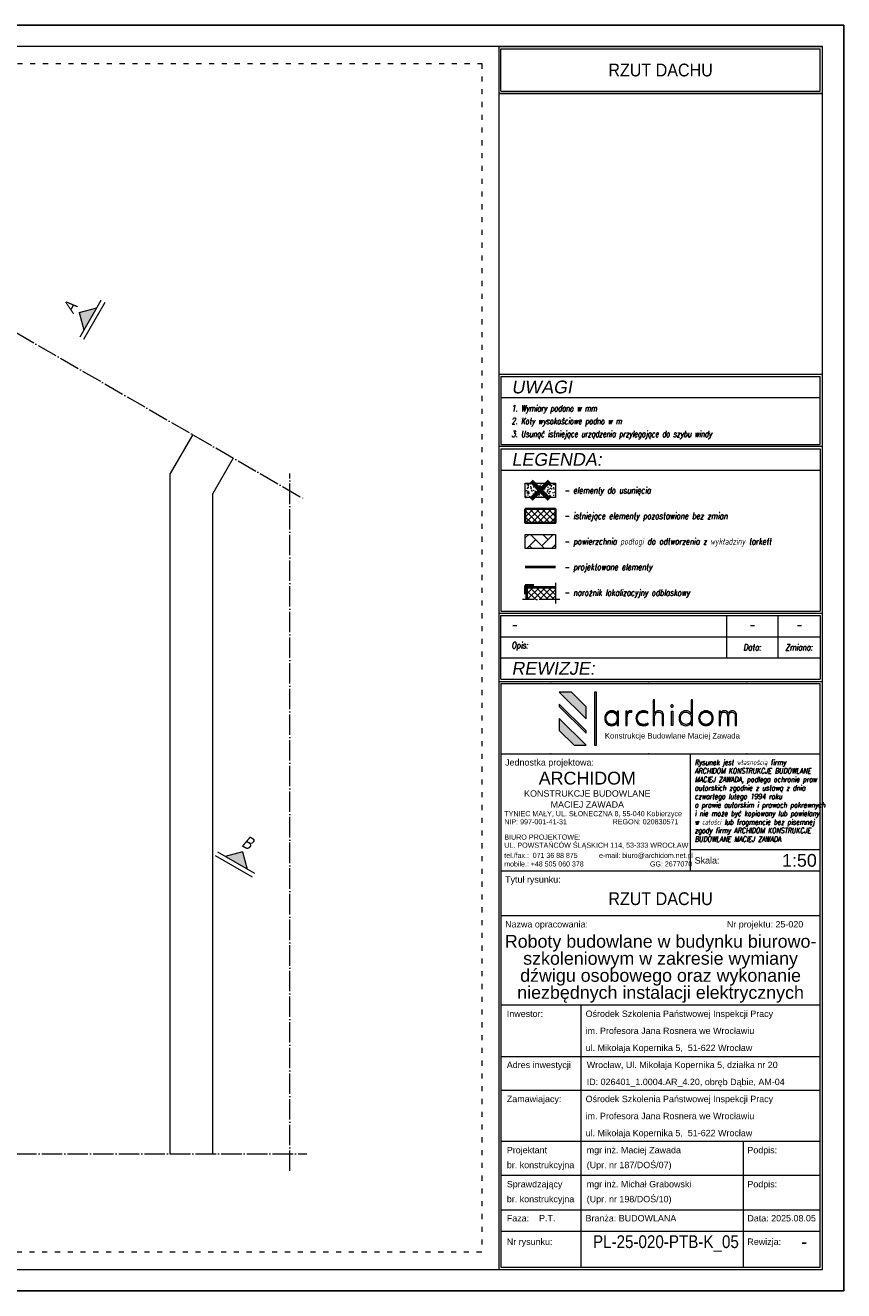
# Model space of a CAD drawing. Header units: millimetres. Extents: x 558 to 24471, y -5755 to 1551.
# Tile 2 of 2: x 23510 to 24471, y 66 to 1551. Entities that reach past the tile are written whole.
import ezdxf
from ezdxf.enums import TextEntityAlignment as Align

# ---------------------------------------------------------------- set-up
doc = ezdxf.new("R2010")
doc.units = ezdxf.units.MM
doc.linetypes.add('ACAD_ISO03W100', pattern=[30, 12, -18])
doc.linetypes.add('ACAD_ISO04W100', pattern=[30, 24, -3, 0, -3])
for name, color, linetype, lineweight in [('K_Grube', 4, 'Continuous', 35), ('K_Grube_projektowane', 10, 'Continuous', 40), ('K_Kreskowanie', 8, 'Continuous', 5), ('K_Naroznik', 160, 'Continuous', 40), ('K_Opis_zmienny', 2, 'Continuous', 13), ('K_Osie', 1, 'ACAD_ISO04W100', 5), ('K_Ramka', 7, 'Continuous', 18), ('K_Widokowe', 6, 'Continuous', 13), ('K_Wyburzenia', 8, 'Continuous', 5)]:
    doc.layers.add(name, color=color, linetype=linetype, lineweight=lineweight)
doc.styles.add('Logo1', font='arial.ttf', dxfattribs={"height": 13})
doc.styles.get("Standard").update_dxf_attribs({"font": 'arial.ttf'})
doc.styles.add('Tytuł 20', font='arial.ttf', dxfattribs={"width": 0.8, "oblique": 10, "height": 6})
doc.styles.add('Tytuł 50', font='arial.ttf', dxfattribs={"width": 0.8, "oblique": 10, "height": 15})
doc.styles.add('Zwykły 100', font='romans.shx', dxfattribs={"width": 0.8, "oblique": 10, "height": 15})
doc.styles.add('Zwykły 20', font='romans.shx', dxfattribs={"width": 0.8, "oblique": 10, "height": 3})

# ---------------------------------------------------------------- blocks, each defined once
blk = doc.blocks.new('Logo_archidom_2018_black')
at = {"lineweight": 0}
h = blk.add_hatch(color=256, dxfattribs=at)
h.dxf.hatch_style = 2
h.paths.add_polyline_path([(-181.7, 145), (-210, 145), (-147, 82), (-147, 110.3)])
h = blk.add_hatch(color=256, dxfattribs=at)
h.dxf.hatch_style = 2
h.paths.add_polyline_path([(-123, 145), (-127, 145), (-127, 20), (-123, 20)])
h = blk.add_hatch(color=256, dxfattribs=at)
h.dxf.hatch_style = 2
edge = h.paths.add_edge_path()
edge.add_spline(control_points=[(34.9, 66.8), (34.9, 66.8), (31.7, 66.8), (31.7, 66.8), (31.7, 66.8), (31.7, 87.6), (31.7, 87.6), (31.7, 91.2), (31, 93.8), (29.7, 95.5), (28.5, 97.1), (26.4, 97.9), (23.5, 97.9), (20.1, 97.9), (17.5, 96.7), (16, 94.3), (14.4, 91.9), (13.6, 88.1), (13.6, 82.9), (13.6, 82.9), (13.6, 66.8), (13.6, 66.8), (13.6, 66.8), (10.3, 66.8), (10.3, 66.8), (10.3, 66.8), (10.3, 126.5), (10.3, 126.5), (10.3, 126.5), (13.6, 126.5), (13.6, 126.5), (13.6, 126.5), (13.6, 94.6), (13.6, 94.6), (14.7, 97), (16, 98.7), (17.7, 99.6), (19.3, 100.5), (21.5, 101), (24.4, 101), (27.6, 101), (30.2, 99.9), (32.1, 97.8), (34, 95.6), (34.9, 92.7), (34.9, 88.9), (34.9, 88.9), (34.9, 66.8), (34.9, 66.8)], knot_values=[0, 0, 0, 0, 1, 1, 1, 2, 2, 2, 3, 3, 3, 4, 4, 4, 5, 5, 5, 6, 6, 6, 7, 7, 7, 8, 8, 8, 9, 9, 9, 10, 10, 10, 11, 11, 11, 12, 12, 12, 13, 13, 13, 14, 14, 14, 15, 15, 15, 16, 16, 16, 16], degree=3, periodic=0)
h = blk.add_hatch(color=256, dxfattribs=at)
h.dxf.hatch_style = 2
edge = h.paths.add_edge_path()
edge.add_spline(control_points=[(103, 66.8), (103, 66.8), (99.8, 66.8), (99.8, 66.8), (99.8, 66.8), (99.8, 73.2), (99.8, 73.2), (98.3, 70.7), (96.5, 68.9), (94.4, 67.8), (92.3, 66.7), (89.8, 66.1), (86.9, 66.1), (82.3, 66.1), (78.5, 67.7), (75.6, 70.8), (72.7, 73.9), (71.2, 78), (71.2, 83.2), (71.2, 88.5), (72.6, 92.8), (75.5, 96), (78.4, 99.3), (82.1, 101), (86.7, 101), (90.2, 101), (92.9, 100.4), (94.8, 99.3), (96.7, 98.2), (98.4, 96.4), (99.8, 93.9), (99.8, 93.9), (99.8, 126.5), (99.8, 126.5), (99.8, 126.5), (103, 126.5), (103, 126.5), (103, 126.5), (103, 66.8), (103, 66.8)], knot_values=[0, 0, 0, 0, 1, 1, 1, 2, 2, 2, 3, 3, 3, 4, 4, 4, 5, 5, 5, 6, 6, 6, 7, 7, 7, 8, 8, 8, 9, 9, 9, 10, 10, 10, 11, 11, 11, 12, 12, 12, 13, 13, 13, 13], degree=3, periodic=0)
edge = h.paths.add_edge_path()
edge.add_spline(control_points=[(99.8, 83.6), (99.8, 88), (98.6, 91.5), (96.3, 94.1), (93.9, 96.6), (90.8, 97.9), (86.9, 97.9), (83.2, 97.9), (80.2, 96.6), (77.9, 93.9), (75.6, 91.2), (74.5, 87.6), (74.5, 83.2), (74.5, 78.9), (75.6, 75.5), (78, 72.9), (80.3, 70.4), (83.4, 69.1), (87.3, 69.1), (91.1, 69.1), (94.2, 70.4), (96.4, 73.1), (98.7, 75.7), (99.8, 79.2), (99.8, 83.6)], knot_values=[0, 0, 0, 0, 1, 1, 1, 2, 2, 2, 3, 3, 3, 4, 4, 4, 5, 5, 5, 6, 6, 6, 7, 7, 7, 8, 8, 8, 8], degree=3, periodic=0)
h = blk.add_hatch(color=256, dxfattribs=at)
h.dxf.hatch_style = 2
h.paths.add_polyline_path([(-210, 116.8), (-210, 111.2), (-147, 48.2), (-147, 53.8)])
h = blk.add_hatch(color=256, dxfattribs=at)
h.dxf.hatch_style = 2
edge = h.paths.add_edge_path()
edge.add_spline(control_points=[(-71.2, 66.8), (-71.2, 66.8), (-74.4, 66.8), (-74.4, 66.8), (-74.4, 66.8), (-74.4, 73.2), (-74.4, 73.2), (-75.9, 70.7), (-77.7, 68.9), (-79.8, 67.8), (-81.9, 66.7), (-84.4, 66.1), (-87.3, 66.1), (-92, 66.1), (-95.7, 67.7), (-98.7, 70.8), (-101.6, 73.9), (-103, 78), (-103, 83.2), (-103, 88.5), (-101.6, 92.8), (-98.7, 96), (-95.8, 99.3), (-92.1, 101), (-87.5, 101), (-84.2, 101), (-81.6, 100.4), (-79.6, 99.3), (-77.6, 98.2), (-75.8, 96.4), (-74.4, 93.9), (-74.4, 93.9), (-74.4, 100.2), (-74.4, 100.2), (-74.4, 100.2), (-71.2, 100.2), (-71.2, 100.2), (-71.2, 100.2), (-71.2, 66.8), (-71.2, 66.8)], knot_values=[0, 0, 0, 0, 1, 1, 1, 2, 2, 2, 3, 3, 3, 4, 4, 4, 5, 5, 5, 6, 6, 6, 7, 7, 7, 8, 8, 8, 9, 9, 9, 10, 10, 10, 11, 11, 11, 12, 12, 12, 13, 13, 13, 13], degree=3, periodic=0)
edge = h.paths.add_edge_path()
edge.add_spline(control_points=[(-74.4, 83.6), (-74.4, 88), (-75.6, 91.5), (-77.9, 94.1), (-80.3, 96.6), (-83.4, 97.9), (-87.3, 97.9), (-91, 97.9), (-94, 96.6), (-96.3, 93.9), (-98.6, 91.2), (-99.8, 87.6), (-99.8, 83.2), (-99.8, 78.9), (-98.6, 75.5), (-96.3, 72.9), (-93.9, 70.4), (-90.8, 69.1), (-86.9, 69.1), (-83.1, 69.1), (-80.1, 70.4), (-77.8, 73.1), (-75.6, 75.7), (-74.4, 79.2), (-74.4, 83.6)], knot_values=[0, 0, 0, 0, 1, 1, 1, 2, 2, 2, 3, 3, 3, 4, 4, 4, 5, 5, 5, 6, 6, 6, 7, 7, 7, 8, 8, 8, 8], degree=3, periodic=0)
h = blk.add_hatch(color=256, dxfattribs=at)
h.dxf.hatch_style = 2
edge = h.paths.add_edge_path()
edge.add_spline(control_points=[(-39, 100.2), (-39, 100.2), (-40.1, 97.2), (-40.1, 97.2), (-40.5, 97.4), (-40.9, 97.6), (-41.4, 97.7), (-41.9, 97.9), (-42.4, 97.9), (-42.9, 97.9), (-45.6, 97.9), (-47.5, 96.6), (-48.8, 93.8), (-50.1, 91.1), (-50.7, 86.9), (-50.7, 81.3), (-50.7, 81.3), (-50.7, 66.8), (-50.7, 66.8), (-50.7, 66.8), (-53.9, 66.8), (-53.9, 66.8), (-53.9, 66.8), (-53.9, 100.2), (-53.9, 100.2), (-53.9, 100.2), (-50.7, 100.2), (-50.7, 100.2), (-50.7, 100.2), (-50.7, 94.9), (-50.7, 94.9), (-49.9, 97), (-48.9, 98.6), (-47.5, 99.5), (-46.2, 100.5), (-44.4, 101), (-42.2, 101), (-41.6, 101), (-41, 100.9), (-40.5, 100.8), (-39.9, 100.6), (-39.5, 100.5), (-39, 100.2)], knot_values=[0, 0, 0, 0, 1, 1, 1, 2, 2, 2, 3, 3, 3, 4, 4, 4, 5, 5, 5, 6, 6, 6, 7, 7, 7, 8, 8, 8, 9, 9, 9, 10, 10, 10, 11, 11, 11, 12, 12, 12, 13, 13, 13, 14, 14, 14, 14], degree=3, periodic=0)
h = blk.add_hatch(color=256, dxfattribs=at)
h.dxf.hatch_style = 2
edge = h.paths.add_edge_path()
edge.add_spline(control_points=[(-1.7, 68.5), (-3.3, 67.7), (-5.1, 67.1), (-7, 66.7), (-8.8, 66.3), (-10.9, 66.1), (-13, 66.1), (-18, 66.1), (-22.1, 67.7), (-25.3, 70.9), (-28.5, 74.1), (-30.1, 78.3), (-30.1, 83.3), (-30.1, 88.6), (-28.4, 92.8), (-25.1, 96.1), (-21.8, 99.3), (-17.4, 101), (-12.1, 101), (-10.3, 101), (-8.6, 100.8), (-7, 100.4), (-5.4, 99.9), (-3.8, 99.3), (-2.3, 98.5), (-2.3, 98.5), (-2.3, 95.2), (-2.3, 95.2), (-3.8, 96.1), (-5.4, 96.8), (-7.1, 97.2), (-8.7, 97.7), (-10.4, 97.9), (-12.1, 97.9), (-16.7, 97.9), (-20.3, 96.6), (-22.9, 93.9), (-25.5, 91.2), (-26.8, 87.6), (-26.8, 83), (-26.8, 79), (-25.5, 75.6), (-22.7, 73), (-20, 70.4), (-16.5, 69.1), (-12.1, 69.1), (-10.1, 69.1), (-8.3, 69.4), (-6.6, 69.8), (-4.8, 70.3), (-3.2, 71), (-1.7, 71.9), (-1.7, 71.9), (-1.7, 68.5), (-1.7, 68.5)], knot_values=[0, 0, 0, 0, 1, 1, 1, 2, 2, 2, 3, 3, 3, 4, 4, 4, 5, 5, 5, 6, 6, 6, 7, 7, 7, 8, 8, 8, 9, 9, 9, 10, 10, 10, 11, 11, 11, 12, 12, 12, 13, 13, 13, 14, 14, 14, 15, 15, 15, 16, 16, 16, 17, 17, 17, 18, 18, 18, 18], degree=3, periodic=0)
h = blk.add_hatch(color=256, dxfattribs=at)
h.dxf.hatch_style = 2
edge = h.paths.add_edge_path()
edge.add_spline(control_points=[(57.7, 112.4), (57.7, 111.6), (57.5, 110.9), (56.9, 110.3), (56.3, 109.8), (55.6, 109.5), (54.8, 109.5), (54, 109.5), (53.4, 109.8), (52.8, 110.3), (52.2, 110.9), (51.9, 111.6), (51.9, 112.4), (51.9, 113.2), (52.2, 113.9), (52.8, 114.4), (53.4, 115), (54, 115.3), (54.8, 115.3), (55.6, 115.3), (56.3, 115), (56.9, 114.4), (57.5, 113.9), (57.7, 113.2), (57.7, 112.4)], knot_values=[0, 0, 0, 0, 1, 1, 1, 2, 2, 2, 3, 3, 3, 4, 4, 4, 5, 5, 5, 6, 6, 6, 7, 7, 7, 8, 8, 8, 8], degree=3, periodic=0)
h.paths.add_polyline_path([(56.5, 66.8), (53.3, 66.8), (53.3, 100.2), (56.5, 100.2)])
h = blk.add_hatch(color=256, dxfattribs=at)
h.dxf.hatch_style = 2
edge = h.paths.add_edge_path()
edge.add_spline(control_points=[(151.6, 83.7), (151.6, 78.8), (149.9, 74.6), (146.5, 71.2), (143.1, 67.8), (139, 66.1), (134.2, 66.1), (129.4, 66.1), (125.4, 67.8), (122, 71.2), (118.6, 74.6), (117, 78.8), (117, 83.7), (117, 88.5), (118.6, 92.6), (122, 96), (125.3, 99.3), (129.4, 101), (134.2, 101), (139.1, 101), (143.2, 99.3), (146.6, 96), (149.9, 92.6), (151.6, 88.5), (151.6, 83.7)], knot_values=[0, 0, 0, 0, 1, 1, 1, 2, 2, 2, 3, 3, 3, 4, 4, 4, 5, 5, 5, 6, 6, 6, 7, 7, 7, 8, 8, 8, 8], degree=3, periodic=0)
edge = h.paths.add_edge_path()
edge.add_spline(control_points=[(148.3, 83.6), (148.3, 87.6), (147, 91), (144.3, 93.8), (141.6, 96.6), (138.3, 97.9), (134.3, 97.9), (130.4, 97.9), (127, 96.6), (124.3, 93.8), (121.6, 91.1), (120.2, 87.7), (120.2, 83.6), (120.2, 79.5), (121.6, 76.1), (124.3, 73.3), (127.1, 70.5), (130.4, 69.1), (134.3, 69.1), (138.2, 69.1), (141.5, 70.5), (144.3, 73.3), (147, 76.1), (148.3, 79.5), (148.3, 83.6)], knot_values=[0, 0, 0, 0, 1, 1, 1, 2, 2, 2, 3, 3, 3, 4, 4, 4, 5, 5, 5, 6, 6, 6, 7, 7, 7, 8, 8, 8, 8], degree=3, periodic=0)
h = blk.add_hatch(color=256, dxfattribs=at)
h.dxf.hatch_style = 2
edge = h.paths.add_edge_path()
edge.add_spline(control_points=[(206.4, 66.8), (206.4, 66.8), (203.1, 66.8), (203.1, 66.8), (203.1, 66.8), (203.1, 87.6), (203.1, 87.6), (203.1, 91.1), (202.6, 93.7), (201.4, 95.4), (200.3, 97.1), (198.5, 97.9), (196, 97.9), (193, 97.9), (190.9, 97), (189.7, 95.1), (188.5, 93.2), (187.9, 89.4), (187.9, 83.6), (187.9, 83.6), (187.9, 66.8), (187.9, 66.8), (187.9, 66.8), (184.7, 66.8), (184.7, 66.8), (184.7, 66.8), (184.7, 87.6), (184.7, 87.6), (184.7, 91.2), (184.1, 93.9), (183, 95.5), (182, 97.1), (180.1, 97.9), (177.6, 97.9), (174.4, 97.9), (172.2, 96.8), (170.8, 94.4), (169.4, 92.1), (168.8, 88.2), (168.8, 82.9), (168.8, 82.9), (168.8, 66.8), (168.8, 66.8), (168.8, 66.8), (165.5, 66.8), (165.5, 66.8), (165.5, 66.8), (165.5, 100.2), (165.5, 100.2), (165.5, 100.2), (168.8, 100.2), (168.8, 100.2), (168.8, 100.2), (168.8, 95.2), (168.8, 95.2), (169.5, 97.1), (170.7, 98.5), (172.2, 99.5), (173.8, 100.5), (175.8, 101), (178.2, 101), (180.2, 101), (182, 100.5), (183.6, 99.4), (185.2, 98.4), (186.3, 96.9), (187, 95), (187.8, 97), (189, 98.5), (190.5, 99.5), (192.1, 100.5), (194.1, 101), (196.6, 101), (199.5, 101), (201.9, 99.9), (203.7, 97.7), (205.5, 95.5), (206.4, 92.6), (206.4, 88.9), (206.4, 88.9), (206.4, 66.8), (206.4, 66.8)], knot_values=[0, 0, 0, 0, 1, 1, 1, 2, 2, 2, 3, 3, 3, 4, 4, 4, 5, 5, 5, 6, 6, 6, 7, 7, 7, 8, 8, 8, 9, 9, 9, 10, 10, 10, 11, 11, 11, 12, 12, 12, 13, 13, 13, 14, 14, 14, 15, 15, 15, 16, 16, 16, 17, 17, 17, 18, 18, 18, 19, 19, 19, 20, 20, 20, 21, 21, 21, 22, 22, 22, 23, 23, 23, 24, 24, 24, 25, 25, 25, 26, 26, 26, 27, 27, 27, 27], degree=3, periodic=0)
h = blk.add_hatch(color=256, dxfattribs=at)
h.dxf.hatch_style = 2
h.paths.add_polyline_path([(-210, 83), (-210, 54.7), (-175.3, 20), (-147, 20)])
for p, q in [((-181.7, 145), (-210, 145)), ((-147, 82), (-210, 145)), ((-147, 110.3), (-181.7, 145)), ((-210, 116.8), (-210, 111.2)), ((-147, 53.8), (-210, 116.8)), ((-147, 48.2), (-210, 111.2)), ((-147, 82), (-147, 110.3)), ((-210, 83), (-210, 54.7)), ((-147, 20), (-210, 83)), ((-175.3, 20), (-210, 54.7)), ((-147, 48.2), (-147, 53.8)), ((-175.3, 20), (-147, 20))]:
    blk.add_line(p, q, dxfattribs=at)
for points in [[(-123, 20), (-123, 145), (-127, 145), (-127, 20), (-123, 20)], [(56.5, 66.8), (53.3, 66.8), (53.3, 100.2), (56.5, 100.2), (56.5, 66.8)]]:
    blk.add_lwpolyline(points, dxfattribs=at)
for points, knots in [([(34.9, 66.8), (34.9, 66.8), (31.7, 66.8), (31.7, 66.8), (31.7, 66.8), (31.7, 87.6), (31.7, 87.6), (31.7, 91.2), (31, 93.8), (29.7, 95.5), (28.5, 97.1), (26.4, 97.9), (23.5, 97.9), (20.1, 97.9), (17.5, 96.7), (16, 94.3), (14.4, 91.9), (13.6, 88.1), (13.6, 82.9), (13.6, 82.9), (13.6, 66.8), (13.6, 66.8), (13.6, 66.8), (10.3, 66.8), (10.3, 66.8), (10.3, 66.8), (10.3, 126.5), (10.3, 126.5), (10.3, 126.5), (13.6, 126.5), (13.6, 126.5), (13.6, 126.5), (13.6, 94.6), (13.6, 94.6), (14.7, 97), (16, 98.7), (17.7, 99.6), (19.3, 100.5), (21.5, 101), (24.4, 101), (27.6, 101), (30.2, 99.9), (32.1, 97.8), (34, 95.6), (34.9, 92.7), (34.9, 88.9), (34.9, 88.9), (34.9, 66.8), (34.9, 66.8)], [0, 0, 0, 0, 1, 1, 1, 2, 2, 2, 3, 3, 3, 4, 4, 4, 5, 5, 5, 6, 6, 6, 7, 7, 7, 8, 8, 8, 9, 9, 9, 10, 10, 10, 11, 11, 11, 12, 12, 12, 13, 13, 13, 14, 14, 14, 15, 15, 15, 16, 16, 16, 16]), ([(103, 66.8), (103, 66.8), (99.8, 66.8), (99.8, 66.8), (99.8, 66.8), (99.8, 73.2), (99.8, 73.2), (98.3, 70.7), (96.5, 68.9), (94.4, 67.8), (92.3, 66.7), (89.8, 66.1), (86.9, 66.1), (82.3, 66.1), (78.5, 67.7), (75.6, 70.8), (72.7, 73.9), (71.2, 78), (71.2, 83.2), (71.2, 88.5), (72.6, 92.8), (75.5, 96), (78.4, 99.3), (82.1, 101), (86.7, 101), (90.2, 101), (92.9, 100.4), (94.8, 99.3), (96.7, 98.2), (98.4, 96.4), (99.8, 93.9), (99.8, 93.9), (99.8, 126.5), (99.8, 126.5), (99.8, 126.5), (103, 126.5), (103, 126.5), (103, 126.5), (103, 66.8), (103, 66.8)], [0, 0, 0, 0, 1, 1, 1, 2, 2, 2, 3, 3, 3, 4, 4, 4, 5, 5, 5, 6, 6, 6, 7, 7, 7, 8, 8, 8, 9, 9, 9, 10, 10, 10, 11, 11, 11, 12, 12, 12, 13, 13, 13, 13]), ([(-71.2, 66.8), (-71.2, 66.8), (-74.4, 66.8), (-74.4, 66.8), (-74.4, 66.8), (-74.4, 73.2), (-74.4, 73.2), (-75.9, 70.7), (-77.7, 68.9), (-79.8, 67.8), (-81.9, 66.7), (-84.4, 66.1), (-87.3, 66.1), (-92, 66.1), (-95.7, 67.7), (-98.7, 70.8), (-101.6, 73.9), (-103, 78), (-103, 83.2), (-103, 88.5), (-101.6, 92.8), (-98.7, 96), (-95.8, 99.3), (-92.1, 101), (-87.5, 101), (-84.2, 101), (-81.6, 100.4), (-79.6, 99.3), (-77.6, 98.2), (-75.8, 96.4), (-74.4, 93.9), (-74.4, 93.9), (-74.4, 100.2), (-74.4, 100.2), (-74.4, 100.2), (-71.2, 100.2), (-71.2, 100.2), (-71.2, 100.2), (-71.2, 66.8), (-71.2, 66.8)], [0, 0, 0, 0, 1, 1, 1, 2, 2, 2, 3, 3, 3, 4, 4, 4, 5, 5, 5, 6, 6, 6, 7, 7, 7, 8, 8, 8, 9, 9, 9, 10, 10, 10, 11, 11, 11, 12, 12, 12, 13, 13, 13, 13]), ([(-74.4, 83.6), (-74.4, 88), (-75.6, 91.5), (-77.9, 94.1), (-80.3, 96.6), (-83.4, 97.9), (-87.3, 97.9), (-91, 97.9), (-94, 96.6), (-96.3, 93.9), (-98.6, 91.2), (-99.8, 87.6), (-99.8, 83.2), (-99.8, 78.9), (-98.6, 75.5), (-96.3, 72.9), (-93.9, 70.4), (-90.8, 69.1), (-86.9, 69.1), (-83.1, 69.1), (-80.1, 70.4), (-77.8, 73.1), (-75.6, 75.7), (-74.4, 79.2), (-74.4, 83.6)], [0, 0, 0, 0, 1, 1, 1, 2, 2, 2, 3, 3, 3, 4, 4, 4, 5, 5, 5, 6, 6, 6, 7, 7, 7, 8, 8, 8, 8]), ([(-39, 100.2), (-39, 100.2), (-40.1, 97.2), (-40.1, 97.2), (-40.5, 97.4), (-40.9, 97.6), (-41.4, 97.7), (-41.9, 97.9), (-42.4, 97.9), (-42.9, 97.9), (-45.6, 97.9), (-47.5, 96.6), (-48.8, 93.8), (-50.1, 91.1), (-50.7, 86.9), (-50.7, 81.3), (-50.7, 81.3), (-50.7, 66.8), (-50.7, 66.8), (-50.7, 66.8), (-53.9, 66.8), (-53.9, 66.8), (-53.9, 66.8), (-53.9, 100.2), (-53.9, 100.2), (-53.9, 100.2), (-50.7, 100.2), (-50.7, 100.2), (-50.7, 100.2), (-50.7, 94.9), (-50.7, 94.9), (-49.9, 97), (-48.9, 98.6), (-47.5, 99.5), (-46.2, 100.5), (-44.4, 101), (-42.2, 101), (-41.6, 101), (-41, 100.9), (-40.5, 100.8), (-39.9, 100.6), (-39.5, 100.5), (-39, 100.2)], [0, 0, 0, 0, 1, 1, 1, 2, 2, 2, 3, 3, 3, 4, 4, 4, 5, 5, 5, 6, 6, 6, 7, 7, 7, 8, 8, 8, 9, 9, 9, 10, 10, 10, 11, 11, 11, 12, 12, 12, 13, 13, 13, 14, 14, 14, 14]), ([(-1.7, 68.5), (-3.3, 67.7), (-5.1, 67.1), (-7, 66.7), (-8.8, 66.3), (-10.9, 66.1), (-13, 66.1), (-18, 66.1), (-22.1, 67.7), (-25.3, 70.9), (-28.5, 74.1), (-30.1, 78.3), (-30.1, 83.3), (-30.1, 88.6), (-28.4, 92.8), (-25.1, 96.1), (-21.8, 99.3), (-17.4, 101), (-12.1, 101), (-10.3, 101), (-8.6, 100.8), (-7, 100.4), (-5.4, 99.9), (-3.8, 99.3), (-2.3, 98.5), (-2.3, 98.5), (-2.3, 95.2), (-2.3, 95.2), (-3.8, 96.1), (-5.4, 96.8), (-7.1, 97.2), (-8.7, 97.7), (-10.4, 97.9), (-12.1, 97.9), (-16.7, 97.9), (-20.3, 96.6), (-22.9, 93.9), (-25.5, 91.2), (-26.8, 87.6), (-26.8, 83), (-26.8, 79), (-25.5, 75.6), (-22.7, 73), (-20, 70.4), (-16.5, 69.1), (-12.1, 69.1), (-10.1, 69.1), (-8.3, 69.4), (-6.6, 69.8), (-4.8, 70.3), (-3.2, 71), (-1.7, 71.9), (-1.7, 71.9), (-1.7, 68.5), (-1.7, 68.5)], [0, 0, 0, 0, 1, 1, 1, 2, 2, 2, 3, 3, 3, 4, 4, 4, 5, 5, 5, 6, 6, 6, 7, 7, 7, 8, 8, 8, 9, 9, 9, 10, 10, 10, 11, 11, 11, 12, 12, 12, 13, 13, 13, 14, 14, 14, 15, 15, 15, 16, 16, 16, 17, 17, 17, 18, 18, 18, 18]), ([(57.7, 112.4), (57.7, 111.6), (57.5, 110.9), (56.9, 110.3), (56.3, 109.8), (55.6, 109.5), (54.8, 109.5), (54, 109.5), (53.4, 109.8), (52.8, 110.3), (52.2, 110.9), (51.9, 111.6), (51.9, 112.4), (51.9, 113.2), (52.2, 113.9), (52.8, 114.4), (53.4, 115), (54, 115.3), (54.8, 115.3), (55.6, 115.3), (56.3, 115), (56.9, 114.4), (57.5, 113.9), (57.7, 113.2), (57.7, 112.4)], [0, 0, 0, 0, 1, 1, 1, 2, 2, 2, 3, 3, 3, 4, 4, 4, 5, 5, 5, 6, 6, 6, 7, 7, 7, 8, 8, 8, 8]), ([(99.8, 83.6), (99.8, 88), (98.6, 91.5), (96.3, 94.1), (93.9, 96.6), (90.8, 97.9), (86.9, 97.9), (83.2, 97.9), (80.2, 96.6), (77.9, 93.9), (75.6, 91.2), (74.5, 87.6), (74.5, 83.2), (74.5, 78.9), (75.6, 75.5), (78, 72.9), (80.3, 70.4), (83.4, 69.1), (87.3, 69.1), (91.1, 69.1), (94.2, 70.4), (96.4, 73.1), (98.7, 75.7), (99.8, 79.2), (99.8, 83.6)], [0, 0, 0, 0, 1, 1, 1, 2, 2, 2, 3, 3, 3, 4, 4, 4, 5, 5, 5, 6, 6, 6, 7, 7, 7, 8, 8, 8, 8]), ([(151.6, 83.7), (151.6, 78.8), (149.9, 74.6), (146.5, 71.2), (143.1, 67.8), (139, 66.1), (134.2, 66.1), (129.4, 66.1), (125.4, 67.8), (122, 71.2), (118.6, 74.6), (117, 78.8), (117, 83.7), (117, 88.5), (118.6, 92.6), (122, 96), (125.3, 99.3), (129.4, 101), (134.2, 101), (139.1, 101), (143.2, 99.3), (146.6, 96), (149.9, 92.6), (151.6, 88.5), (151.6, 83.7)], [0, 0, 0, 0, 1, 1, 1, 2, 2, 2, 3, 3, 3, 4, 4, 4, 5, 5, 5, 6, 6, 6, 7, 7, 7, 8, 8, 8, 8]), ([(148.3, 83.6), (148.3, 87.6), (147, 91), (144.3, 93.8), (141.6, 96.6), (138.3, 97.9), (134.3, 97.9), (130.4, 97.9), (127, 96.6), (124.3, 93.8), (121.6, 91.1), (120.2, 87.7), (120.2, 83.6), (120.2, 79.5), (121.6, 76.1), (124.3, 73.3), (127.1, 70.5), (130.4, 69.1), (134.3, 69.1), (138.2, 69.1), (141.5, 70.5), (144.3, 73.3), (147, 76.1), (148.3, 79.5), (148.3, 83.6)], [0, 0, 0, 0, 1, 1, 1, 2, 2, 2, 3, 3, 3, 4, 4, 4, 5, 5, 5, 6, 6, 6, 7, 7, 7, 8, 8, 8, 8]), ([(206.4, 66.8), (206.4, 66.8), (203.1, 66.8), (203.1, 66.8), (203.1, 66.8), (203.1, 87.6), (203.1, 87.6), (203.1, 91.1), (202.6, 93.7), (201.4, 95.4), (200.3, 97.1), (198.5, 97.9), (196, 97.9), (193, 97.9), (190.9, 97), (189.7, 95.1), (188.5, 93.2), (187.9, 89.4), (187.9, 83.6), (187.9, 83.6), (187.9, 66.8), (187.9, 66.8), (187.9, 66.8), (184.7, 66.8), (184.7, 66.8), (184.7, 66.8), (184.7, 87.6), (184.7, 87.6), (184.7, 91.2), (184.1, 93.9), (183, 95.5), (182, 97.1), (180.1, 97.9), (177.6, 97.9), (174.4, 97.9), (172.2, 96.8), (170.8, 94.4), (169.4, 92.1), (168.8, 88.2), (168.8, 82.9), (168.8, 82.9), (168.8, 66.8), (168.8, 66.8), (168.8, 66.8), (165.5, 66.8), (165.5, 66.8), (165.5, 66.8), (165.5, 100.2), (165.5, 100.2), (165.5, 100.2), (168.8, 100.2), (168.8, 100.2), (168.8, 100.2), (168.8, 95.2), (168.8, 95.2), (169.5, 97.1), (170.7, 98.5), (172.2, 99.5), (173.8, 100.5), (175.8, 101), (178.2, 101), (180.2, 101), (182, 100.5), (183.6, 99.4), (185.2, 98.4), (186.3, 96.9), (187, 95), (187.8, 97), (189, 98.5), (190.5, 99.5), (192.1, 100.5), (194.1, 101), (196.6, 101), (199.5, 101), (201.9, 99.9), (203.7, 97.7), (205.5, 95.5), (206.4, 92.6), (206.4, 88.9), (206.4, 88.9), (206.4, 66.8), (206.4, 66.8)], [0, 0, 0, 0, 1, 1, 1, 2, 2, 2, 3, 3, 3, 4, 4, 4, 5, 5, 5, 6, 6, 6, 7, 7, 7, 8, 8, 8, 9, 9, 9, 10, 10, 10, 11, 11, 11, 12, 12, 12, 13, 13, 13, 14, 14, 14, 15, 15, 15, 16, 16, 16, 17, 17, 17, 18, 18, 18, 19, 19, 19, 20, 20, 20, 21, 21, 21, 22, 22, 22, 23, 23, 23, 24, 24, 24, 25, 25, 25, 26, 26, 26, 27, 27, 27, 27])]:
    blk.add_open_spline(points, degree=3, knots=knots, dxfattribs=at)
at = {"lineweight": 0, "ltscale": 5}
for p in [(-230, 165), (0, 165), (230, 165), (-230, 0), (0, 0), (230, 0)]:
    blk.add_point(p, dxfattribs=at)
at = {"lineweight": 0, "style": 'Logo1'}
blk.add_text('Konstrukcje Budowlane Maciej Zawada', height=13, dxfattribs=at).set_placement((-103, 42.5), align=Align.MIDDLE_LEFT)

msp = doc.modelspace()

# ---------------------------------------------------------------- hatches: boundary and pattern name
at = {"layer": 'K_Kreskowanie', "ltscale": 5}
h = msp.add_hatch(dxfattribs=at)
h.set_pattern_fill('ANSI37', color=256, scale=1.6)
h.set_pattern_definition([(45, (12843.4987, -13541.7186), (-3.5921024, 3.5921024), []), (135, (12843.4987, -13541.7186), (-3.5921024, -3.5921024), [])])
h.paths.add_polyline_path([(24132.8, 983.5), (24097.3, 983.5), (24097.3, 967), (24132.8, 967)])
h = msp.add_hatch(dxfattribs=at)
h.set_pattern_fill('ANSI37', color=256, scale=1.6)
h.set_pattern_definition([(45, (12843.4987, -13633.7186), (-3.5921024, 3.5921024), []), (135, (12843.4987, -13633.7186), (-3.5921024, -3.5921024), [])])
h.paths.add_polyline_path([(24132.8, 891.5), (24099.3, 891.5), (24099.3, 877), (24132.8, 877)])
at = {"layer": 'K_Opis_zmienny'}
for points in [[(23573.8, 1214), (23594.3, 1219.5), (23579.3, 1193.5)], [(23765.5, 581.1), (23771, 560.6), (23745, 575.6)], [(23765.5, 581.1), (23771, 560.6), (23745, 575.6)]]:
    msp.add_hatch(color=256, dxfattribs=at).paths.add_polyline_path(points)
at = {"layer": 'K_Widokowe', "transparency": 33554687}
h = msp.add_hatch(dxfattribs=at)
h.set_pattern_fill('AR-HBONE', color=10, scale=0.1)
h.set_pattern_definition([(45, (7047.138, 5207.577), (3e-15, 14.36841), [30.48, -10.16]), (135, (7054.322, 5214.762), (3e-15, 14.36841), [30.48, -10.16])])
h.paths.add_polyline_path([(24132.8, 953.5), (24097.3, 953.5), (24097.3, 937), (24132.8, 937)])
at = {"layer": 'K_Wyburzenia'}
h = msp.add_hatch(dxfattribs=at)
h.set_pattern_fill('AR-CONC', color=256, scale=0.05)
h.set_pattern_definition([(50, (20942.899, 3763.0955), (9.109233, -0.796954), [0.9525, -10.4775]), (355, (20942.899, 3763.0955), (-1.762171, 9.552842), [0.762, -8.38203]), (100.45144, (20943.658, 3763.029), (7.347062, 8.755888), [0.8095, -8.904512]), (46.1842, (20942.899, 3765.635), (13.553952, -2.102116), [1.42875, -15.71625]), (96.63556, (20944.029, 3765.46), (11.870207, 12.371306), [1.21425, -13.35678]), (351.18415, (20942.899, 3765.635), (11.870207, 12.371306), [1.143, -12.572987]), (21, (20944.169, 3765.0005), (7.58072, -5.11326), [0.9525, -10.4775]), (326, (20944.169, 3765.0005), (3.090101, 9.209398), [0.762, -8.382]), (71.45145, (20944.801, 3764.574), (10.670821, 4.096138), [0.8095, -8.904497]), (37.5, (20942.899, 3763.0955), (0.1544302, 4.227752), [0, -8.2804, 0, -8.509, 0, -8.41375]), (7.5, (20942.899, 3763.0955), (3.340983, 5.0090287), [0, -4.8514, 0, -8.0899, 0, -3.20675]), (327.5, (20940.067, 3763.0955), (6.7795298, -0.2864372), [0, -3.175, 0, -9.906, 0, -13.1445]), (317.5, (20938.797, 3763.0955), (7.406459, 1.2713246), [0, -4.1275, 0, -6.5786, 0, -9.3345])])
h.paths.add_polyline_path([(24132.8, 1013.5), (24097.3, 1013.5), (24097.3, 997), (24132.8, 997)])

# ---------------------------------------------------------------- linework, layer by layer
at = {"layer": 'Defpoints'}
msp.add_lwpolyline([(22371.2, 66), (24471.2, 66), (24471.2, 1551), (22371.2, 1551)], close=True, dxfattribs=at)
at = {"layer": 'K_Grube'}
msp.add_lwpolyline([(24097.3, 983.5), (24132.8, 983.5), (24132.8, 967), (24097.3, 967)], close=True, dxfattribs=at)
at = {"layer": 'K_Grube_projektowane'}
for p, q in [((24097.3, 915.3), (24132.8, 915.3)), ((24099.3, 891.5), (24132.8, 891.5)), ((24099.3, 877), (24099.3, 891.5))]:
    msp.add_line(p, q, dxfattribs=at)
at = {"layer": 'K_Naroznik'}
for p, q in [((24107.3, 893.5), (24097.3, 893.5)), ((24097.3, 893.5), (24097.3, 883.5))]:
    msp.add_line(p, q, dxfattribs=at)
at = {"layer": 'K_Opis_zmienny'}
for p, q in [((23573.8, 1214), (23594.3, 1219.5)), ((23599.3, 1228.2), (23574.3, 1184.9)), ((23603.7, 1225.7), (23578.7, 1182.4)), ((23573.8, 1214), (23579.3, 1193.5)), ((23779.7, 555.6), (23736.4, 580.6)), ((23779.7, 555.6), (23736.4, 580.6)), ((23765.5, 581.1), (23745, 575.6)), ((23765.5, 581.1), (23745, 575.6)), ((23765.5, 581.1), (23771, 560.6)), ((23765.5, 581.1), (23771, 560.6)), ((23777.2, 551.3), (23733.9, 576.3)), ((23777.2, 551.3), (23733.9, 576.3))]:
    msp.add_line(p, q, dxfattribs=at)
at = {"layer": 'K_Opis_zmienny', "linetype": 'ACAD_ISO03W100', "ltscale": 0.5}
msp.add_lwpolyline([(22496.2, 1506), (24046.2, 1506), (24046.2, 111), (22496.2, 111), (22496.2, 1506)], dxfattribs=at)
at = {"layer": 'K_Osie'}
for p, q in [((23134.6, 1401.1), (23838.1, 994.9)), ((23820.8, 206.6), (23820.8, 1024.9)), ((24132.8, 896.5), (24132.8, 872)), ((24137.8, 877), (24094.3, 877)), ((23258.9, 226.6), (23840.8, 226.6))]:
    msp.add_line(p, q, dxfattribs=at)
at = {"layer": 'K_Ramka'}
for p, q in [((24066.2, 1526), (24066.2, 91)), ((24066.2, 1526), (24446.2, 1526)), ((24066.2, 1526), (24066.2, 91)), ((24068.7, 1523.5), (24443.7, 1523.5)), ((24068.7, 1473.5), (24068.7, 1523.5)), ((24443.7, 1473.5), (24443.7, 1523.5)), ((24066.2, 1471), (24446.2, 1471)), ((24446.2, 1471), (24066.2, 1471)), ((24068.7, 1473.5), (24443.7, 1473.5)), ((24066.2, 1141.5), (24446.2, 1141.5)), ((24066.2, 1141.5), (24446.2, 1141.5)), ((24068.7, 1139), (24068.7, 1059)), ((24068.7, 1139), (24443.7, 1139)), ((24443.7, 1059), (24443.7, 1139)), ((24068.7, 1114), (24443.7, 1114)), ((24446.2, 1056.5), (24066.2, 1056.5)), ((24068.7, 1059), (24443.7, 1059)), ((24068.7, 1054), (24068.7, 863.5)), ((24068.7, 1054), (24443.7, 1054)), ((24443.7, 1054), (24443.7, 863.5)), ((24068.7, 1029), (24443.7, 1029)), ((24068.7, 863.5), (24443.7, 863.5)), ((24066.2, 861), (24446.2, 861)), ((24066.2, 861), (24446.2, 861)), ((24068.7, 858.5), (24443.7, 858.5)), ((24068.7, 783.5), (24068.7, 858.5)), ((24333.7, 858.5), (24333.7, 808.5)), ((24393.7, 858.5), (24393.7, 808.5)), ((24443.7, 858.5), (24443.7, 783.5)), ((24068.7, 833.5), (24443.7, 833.5)), ((24068.7, 808.5), (24443.7, 808.5)), ((24066.2, 781), (24446.2, 781)), ((24066.2, 781), (24446.2, 781)), ((24068.7, 783.5), (24443.7, 783.5)), ((24068.7, 783.5), (24443.7, 783.5)), ((24068.7, 778.5), (24443.7, 778.5)), ((24068.7, 778.5), (24068.7, 744.8)), ((24443.7, 386.2), (24443.7, 778.5)), ((24068.7, 696), (24443.7, 696)), ((24291.2, 558.5), (24291.2, 696)), ((24443.7, 583.5), (24291.2, 583.5)), ((24291.2, 558.5), (24068.7, 558.5)), ((24443.7, 558.5), (24291.2, 558.5)), ((24443.7, 506), (24068.7, 506)), ((24443.7, 401), (24068.7, 401)), ((24162.6, 401), (24162.6, 93.5)), ((24162.6, 401), (24162.6, 93.5)), ((24069.3, 341), (24443.7, 341)), ((24443.7, 301), (24068.7, 301)), ((24443.7, 241), (24068.7, 241)), ((24353.1, 241), (24353.1, 136)), ((24353.1, 241), (24353.1, 136)), ((24443.7, 201), (24068.7, 201)), ((24443.7, 201), (24068.7, 201)), ((24068.7, 161), (24443.7, 161)), ((24068.7, 161), (24443.7, 161)), ((24068.7, 161), (24443.7, 161)), ((24068.7, 161), (24443.7, 161)), ((24068.7, 136), (24443.7, 136)), ((24068.7, 136), (24443.7, 136)), ((24353.1, 136), (24353.1, 93.5))]:
    msp.add_line(p, q, dxfattribs=at)
msp.add_lwpolyline([(22396.2, 91), (24446.2, 91), (24446.2, 1526), (22396.2, 1526)], close=True, dxfattribs=at)
msp.add_lwpolyline([(24068.7, 744.8), (24068.7, 93.5), (24443.7, 93.5), (24443.7, 386.2)], dxfattribs=at)
msp.add_lwpolyline([(24068.7, 744.8), (24068.7, 93.5), (24443.7, 93.5), (24443.7, 386.2)], dxfattribs=at)
at = {"layer": 'K_Widokowe', "ltscale": 5}
for p, q in [((23707, 1070.6), (23680.6, 1024.9)), ((23754.6, 1043.1), (23730.6, 1001.6)), ((23680.6, 226.6), (23680.6, 1024.9)), ((23730.6, 226.6), (23730.6, 1001.6))]:
    msp.add_line(p, q, dxfattribs=at)
at = {"layer": 'K_Widokowe', "color": 10, "transparency": 33554687}
msp.add_lwpolyline([(24097.3, 953.5), (24132.8, 953.5), (24132.8, 937), (24097.3, 937)], close=True, dxfattribs=at)
at = {"layer": 'K_Wyburzenia'}
msp.add_lwpolyline([(24097.3, 1013.5), (24132.8, 1013.5), (24132.8, 997), (24097.3, 997)], close=True, dxfattribs=at)
at = {"layer": 'K_Wyburzenia', "color": 9, "const_width": 5}
for points in [[(24104.4, 1015.9), (24125.6, 994.7)], [(24125.6, 1015.9), (24104.4, 994.7)]]:
    msp.add_lwpolyline(points, dxfattribs=at)

# ---------------------------------------------------------------- block references
at = {"layer": 'K_Ramka', "xscale": 0.5, "yscale": 0.5, "zscale": 0.5}
msp.add_blockref('Logo_archidom_2018_black', (24242.3, 696), dxfattribs=at)

# ---------------------------------------------------------------- texts
at = {"layer": 'K_Opis_zmienny', "style": 'Tytuł 50', "oblique": 10, "width": 0.8}
for s, rotation, p in [('A', 60, (23563, 1220.3)), ('B', 330, (23771.8, 591.9)), ('B', 330, (23771.8, 591.9))]:
    msp.add_text(s, height=15, rotation=rotation, dxfattribs=at).set_placement(p, align=Align.MIDDLE_CENTER)
at = {"layer": 'K_Ramka', "width": 0.9}
for p in [(24256.2, 1498.5), (24256.2, 526)]:
    msp.add_text('RZUT DACHU', height=15, dxfattribs=at).set_placement(p, align=Align.MIDDLE_CENTER)
at = {"layer": 'K_Ramka', "style": 'Tytuł 20', "oblique": 10}
for s, p in [('UWAGI', (24081.2, 1126.5)), ('LEGENDA:', (24081.2, 1041.5)), ('REWIZJE:', (24081.2, 796.3))]:
    msp.add_text(s, height=15, dxfattribs=at).set_placement(p, align=Align.MIDDLE_LEFT)
at = {"layer": 'K_Ramka', "oblique": 10}
for s, height, style, width, p in [('1. Wymiary podano w mm', 7.5, 'Zwykły 20', 0.75, (24081.2, 1101.5)), ('2. Koty wysokościowe podno w m', 7.5, 'Zwykły 20', 0.75, (24081.2, 1086.5)), ('3. Usunąć istniejące urządzenia przylegające do szybu windy', 7.5, 'Zwykły 20', 0.75, (24081.2, 1071.5)), ('- elementy do usunięcia', 7.5, 'Zwykły 100', 0.8, (24142.8, 1005.3)), ('- istniejące elementy pozostawione bez zmian', 7.5, 'Zwykły 100', 0.8, (24142.8, 975.3)), ('- powierzchnia podłogi do odtworzenia z wykładziny tarkett', 7.5, 'Zwykły 100', 0.8, (24142.8, 945.3)), ('- projektowane elementy', 7.5, 'Zwykły 100', 0.8, (24142.8, 915.3)), ('- narożnik lokalizacyjny odblaskowy', 7.5, 'Zwykły 100', 0.8, (24142.8, 885.3)), ('-', 7.5, 'Zwykły 20', 0.8, (24081.2, 847.1)), ('Opis:', 7.5, 'Zwykły 20', 0.8, (24081.2, 823.5)), ('Rysunek jest własnością firmy', 6.25, 'Zwykły 20', 0.7, (24296.2, 686)), ('ARCHIDOM KONSTRUKCJE BUDOWLANE', 6.25, 'Zwykły 20', 0.7, (24296.2, 676)), ('MACIEJ ZAWADA, podlega ochronie praw', 6.25, 'Zwykły 20', 0.7, (24296.2, 666)), ('autorskich zgodnie z ustawą z dnia', 6.25, 'Zwykły 20', 0.7, (24296.2, 656)), ('czwartego lutego 1994 roku', 6.25, 'Zwykły 20', 0.7, (24296.2, 646)), ('o prawie autorskim i prawach pokrewnych', 6.25, 'Zwykły 20', 0.7, (24296.2, 636)), ('i nie może być kopiowany lub powielany', 6.25, 'Zwykły 20', 0.7, (24296.2, 626)), ('w całości lub fragmencie bez pisemnej', 6.25, 'Zwykły 20', 0.7, (24296.2, 616)), ('zgody firmy ARCHIDOM KONSTRUKCJE', 6.25, 'Zwykły 20', 0.7, (24296.2, 606)), ('BUDOWLANE MACIEJ ZAWADA', 6.25, 'Zwykły 20', 0.7, (24296.2, 596))]:
    msp.add_text(s, height=height, dxfattribs=dict(at, style=style, width=width)).set_placement(p, align=Align.MIDDLE_LEFT)
at = {"layer": 'K_Ramka', "style": 'Zwykły 20', "oblique": 10, "width": 0.8}
for s, p in [('-', (24363.7, 847.1)), ('-', (24418.7, 847.1)), ('Data:', (24363.7, 821)), ('Zmiana:', (24418.7, 821))]:
    msp.add_text(s, height=7.5, dxfattribs=at).set_placement(p, align=Align.MIDDLE_CENTER)
at = {"layer": 'K_Ramka'}
for s, p in [('Jednostka projektowa:', (24073.7, 686)), ('Skala:', (24296.2, 571)), ('Tytuł rysunku:', (24073.7, 548.5)), ('Nazwa opracowania:', (24073.7, 496)), ('Inwestor:', (24075.7, 391)), ('Ośrodek Szkolenia Państwowej Inspekcji Pracy', (24168.2, 391)), ('im. Profesora Jana Rosnera we Wrocławiu', (24168.2, 371)), ('ul. Mikołaja Kopernika 5,  51-622 Wrocław', (24168.2, 351)), ('Adres inwestycji', (24075.7, 331)), ('Wrocław, Ul. Mikołaja Kopernika 5, działka nr 20', (24169.5, 331)), ('ID: 026401_1.0004.AR_4.20, obręb Dąbie, AM-04', (24169.5, 311)), ('Zamawiajacy:', (24075.7, 291)), ('Ośrodek Szkolenia Państwowej Inspekcji Pracy', (24168.2, 291)), ('im. Profesora Jana Rosnera we Wrocławiu', (24168.2, 271)), ('ul. Mikołaja Kopernika 5,  51-622 Wrocław', (24168.2, 251)), ('Projektant', (24075.7, 231)), ('Projektant', (24075.7, 231)), ('mgr inż. Maciej Zawada', (24169.5, 231)), ('mgr inż. Maciej Zawada', (24169.5, 231)), ('Podpis:', (24358.1, 231)), ('Podpis:', (24358.1, 231)), ('br. konstrukcyjna', (24075.7, 213.5)), ('br. konstrukcyjna', (24075.7, 213.5)), ('(Upr. nr 187/DOŚ/07)', (24169.5, 213.5)), ('(Upr. nr 187/DOŚ/07)', (24169.5, 213.5)), ('Sprawdzający', (24075.7, 191)), ('Sprawdzający', (24075.7, 191)), ('mgr inż. Michał Grabowski', (24169.5, 191)), ('mgr inż. Michał Grabowski', (24169.5, 191)), ('Podpis:', (24358.1, 191)), ('Podpis:', (24358.1, 191)), ('(Upr. nr 198/DOŚ/10)', (24169.5, 173.5)), ('(Upr. nr 198/DOŚ/10)', (24169.5, 173.5)), ('br. konstrukcyjna', (24075.7, 173.5)), ('br. konstrukcyjna', (24075.7, 173.5)), ('Faza:    P.T.', (24075.7, 151)), ('Branża: BUDOWLANA', (24168.1, 151)), ('Branża: BUDOWLANA', (24168.1, 151)), ('Data: 2025.08.05', (24358.1, 151)), ('Nr rysunku:', (24075.7, 123.5)), ('Rewizja:', (24358.1, 123.5))]:
    msp.add_text(s, height=7.5, dxfattribs=at).set_placement(p, align=Align.MIDDLE_LEFT)
for s, height, p in [('ARCHIDOM', 15, (24170.2, 667.5)), ('KONSTRUKCJE BUDOWLANE', 7.5, (24170.2, 649.5)), ('MACIEJ ZAWADA', 7.5, (24170.2, 636.5)), ('Roboty budowlane w budynku biurowo-', 15, (24256.2, 476)), ('szkoleniowym w zakresie wymiany', 15, (24256.2, 456)), ('dźwigu osobowego oraz wykonanie', 15, (24256.2, 436)), ('niezbędnych instalacji elektrycznych', 15, (24256.2, 416))]:
    msp.add_text(s, height=height, dxfattribs=at).set_placement(p, align=Align.MIDDLE_CENTER)
for s, p in [('TYNIEC MAŁY, UL. SŁONECZNA 8, 55-040 Kobierzyce', (24072.7, 621)), ('NIP: 997-001-41-31                       REGON: 020830571', (24072.7, 611.5)), ('BIURO PROJEKTOWE:', (24072.7, 593.5)), ('UL. POWSTAŃCÓW ŚLĄSKICH 114, 53-333 WROCŁAW ', (24072.7, 584))]:
    msp.add_text(s, height=6, dxfattribs=at).set_placement(p, align=Align.BOTTOM_LEFT)
at = {"layer": 'K_Ramka', "width": 0.9}
for s, p in [('tel./fax.:  071 36 88 875           e-mail: biuro@archidom.net.pl', (24072.7, 572)), ('mobile.: +48 505 060 378                                  GG: 2677070', (24072.7, 562))]:
    msp.add_text(s, height=6, dxfattribs=at).set_placement(p, align=Align.BOTTOM_LEFT)
at = {"layer": 'K_Ramka'}
for s, height, p in [('1:50', 15, (24439.6, 571)), ('Nr projektu: 25-020', 7.5, (24423.7, 496)), ('-', 15, (24428.1, 123.5))]:
    msp.add_text(s, height=height, dxfattribs=at).set_placement(p, align=Align.MIDDLE_RIGHT)
at = {"layer": 'K_Ramka', "width": 0.85}
msp.add_text('PL-25-020-PTB-K_05', height=15, dxfattribs=at).set_placement((24348.1, 123.5), align=Align.MIDDLE_RIGHT)

doc.saveas('drawing.dxf')
